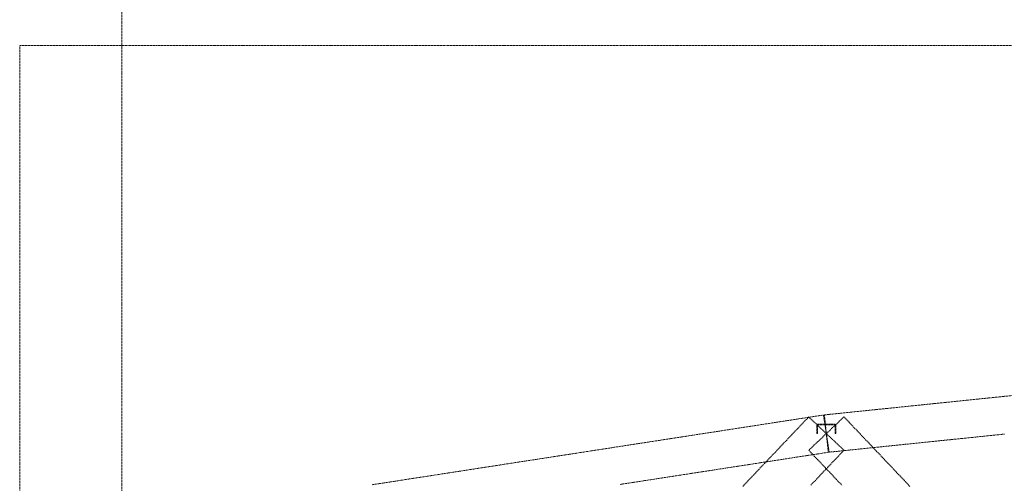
# Model space of a CAD drawing. Header units: millimetres. Extents: x -176817 to 571382, y -58489 to 156123.
# Tile 172 of 256: x 137759 to 144048, y -15640 to -12677. Entities that reach past the tile are written whole.
import ezdxf

# ---------------------------------------------------------------- set-up
doc = ezdxf.new("R2010")
doc.units = ezdxf.units.MM
doc.header["$LTSCALE"] = 0.2
doc.linetypes.add('HIDDEN', pattern=[9.525, 6.35, -3.175])
doc.layers.add('-AAA Podkład', color=252, linetype='Continuous', lineweight=13)
doc.layers.add('-AAA Wymiar', color=1, linetype='Continuous', lineweight=18)

# ---------------------------------------------------------------- blocks, each defined once
blk = doc.blocks.new('Podkład rev.B')
at = {"layer": '-AAA Podkład', "linetype": 'HIDDEN', "ltscale": 5}
blk.add_line((-650, 2544.3, 0), (-650, -48454.9, 0), dxfattribs=at)
at = {"layer": '-AAA Podkład', "linetype": 'HIDDEN', "ltscale": 5, "elevation": 0}
blk.add_lwpolyline([(36922.7, -30525.7), (-1301.7, -30525.7), (-1301.7, -37915.8), (36922.7, -37915.8)], close=True, dxfattribs=at)
at = {"layer": '-AAA Podkład', "linetype": 'HIDDEN', "ltscale": 5}
for points in [[(5033, -32763.1), (4962.7, -32770.3), (4892.4, -32777.6), (4822.1, -32784.8), (4751.8, -32792.1), (4681.4, -32799.3), (4611.1, -32806.6), (4540.8, -32813.8), (4470.5, -32821.1), (4400.2, -32828.3), (4329.9, -32835.6), (4259.6, -32842.8), (4189.3, -32850), (4118.9, -32857.3), (4048.6, -32864.5), (3978.3, -32871.8), (3908, -32879), (3837.7, -32886.3), (3843.8, -32946), (3850, -33005.7), (3856.2, -33065.3), (3862.3, -33125), (3932.6, -33117.8), (4002.9, -33110.5), (4073.2, -33103.3), (4143.6, -33096), (4213.9, -33088.8), (4284.2, -33081.5), (4354.5, -33074.3), (4424.8, -33067), (4495.1, -33059.8), (4565.4, -33052.6), (4635.7, -33045.3), (4706.1, -33038.1), (4776.4, -33030.8), (4846.7, -33023.6), (4917, -33016.3), (4987.3, -33009.1)], [(3868.3, -33124.2), (3859.2, -33064.9), (3850, -33005.7), (3840.8, -32946.4), (3831.7, -32887.1), (3761.4, -32897.9), (3691, -32908.8), (3620.7, -32919.7), (3550.4, -32930.5), (3480.1, -32941.4), (3409.8, -32952.3), (3339.5, -32963.1), (3269.2, -32974), (3198.9, -32984.9), (3128.5, -32995.7), (3058.2, -33006.6), (2987.9, -33017.5), (2917.6, -33028.3), (2847.3, -33039.2), (2777, -33050.1), (2706.7, -33060.9), (2636.4, -33071.8), (2566, -33082.7), (2495.7, -33093.5), (2425.4, -33104.4), (2355.1, -33115.3), (2284.8, -33126.1), (2214.5, -33137), (2144.2, -33147.9), (2073.9, -33158.7), (2003.5, -33169.6), (1933.2, -33180.5), (1862.9, -33191.3), (1792.6, -33202.2), (1722.3, -33213.1), (1652, -33223.9), (1581.7, -33234.8), (1511.4, -33245.7), (1441, -33256.5), (1370.7, -33267.4), (1300.4, -33278.3), (1230.1, -33289.1), (1159.8, -33300), (1089.5, -33310.9), (1019.2, -33321.7), (948.9, -33332.6)], [(2532.4, -33330.7), (2602.7, -33319.9), (2673, -33309), (2743.3, -33298.1), (2813.6, -33287.3), (2884, -33276.4), (2954.3, -33265.5), (3024.6, -33254.7), (3094.9, -33243.8), (3165.2, -33232.9), (3235.5, -33222), (3305.8, -33211.2), (3376.1, -33200.3), (3446.5, -33189.4), (3516.8, -33178.6), (3587.1, -33167.7), (3657.4, -33156.8), (3727.7, -33146), (3798, -33135.1), (3868.3, -33124.2)], [(3962.5, -33112.3), (3906.2, -33059), (3850, -33005.7), (3793.8, -32952.3), (3737.5, -32899), (3702.4, -32936), (3667.2, -32973.1), (3632.1, -33010.2), (3596.9, -33047.2), (3561.8, -33084.3), (3526.6, -33121.3), (3491.5, -33158.4), (3456.3, -33195.5), (3421.1, -33232.5), (3386, -33269.6), (3350.8, -33306.6), (3315.7, -33343.7)], [(3751.5, -33334.7), (3786.7, -33297.6), (3821.8, -33260.6), (3857, -33223.5), (3892.1, -33186.4), (3927.3, -33149.4), (3962.5, -33112.3)], [(4384.3, -33343.7), (4349.2, -33306.6), (4314, -33269.6), (4278.9, -33232.5), (4243.7, -33195.5), (4208.5, -33158.4), (4173.4, -33121.3), (4138.2, -33084.3), (4103.1, -33047.2), (4067.9, -33010.2), (4032.8, -32973.1), (3997.6, -32936), (3962.5, -32899), (3906.2, -32952.3), (3850, -33005.7), (3793.8, -33059), (3737.5, -33112.3), (3772.7, -33149.4), (3807.9, -33186.4), (3843, -33223.5), (3878.2, -33260.6), (3913.3, -33297.6), (3948.5, -33334.7)], [(3790, -32953.5), (3790, -33005.7), (3794, -33005.7), (3794, -32953.5), (3794, -32953.4), (3794, -32953.3), (3794, -32953.2), (3794, -32953.1), (3794, -32953), (3794, -32952.9), (3794.1, -32952.8), (3794.1, -32952.7), (3794.1, -32952.6), (3794.1, -32952.5), (3794.1, -32952.4), (3794.2, -32952.3), (3794.2, -32952.2), (3794.2, -32952.1), (3794.3, -32952), (3794.3, -32952), (3794.3, -32951.9), (3794.4, -32951.8), (3794.4, -32951.7), (3794.5, -32951.6), (3794.5, -32951.5), (3794.6, -32951.4), (3794.6, -32951.3), (3794.7, -32951.3), (3794.7, -32951.2), (3794.8, -32951.1), (3794.8, -32951), (3794.9, -32950.9), (3795, -32950.9), (3795, -32950.8), (3795.1, -32950.7), (3795.2, -32950.7), (3795.2, -32950.6), (3795.3, -32950.5), (3795.4, -32950.5), (3795.5, -32950.4), (3795.5, -32950.3), (3795.6, -32950.3), (3795.7, -32950.2), (3795.8, -32950.2), (3795.9, -32950.1), (3795.9, -32950.1), (3796, -32950), (3796.1, -32950), (3796.2, -32949.9), (3796.3, -32949.9), (3796.4, -32949.8), (3796.5, -32949.8), (3796.6, -32949.7), (3796.7, -32949.7), (3796.7, -32949.7), (3796.8, -32949.7), (3796.9, -32949.6), (3797, -32949.6), (3797.1, -32949.6), (3797.2, -32949.6), (3797.3, -32949.5), (3797.4, -32949.5), (3797.5, -32949.5), (3797.6, -32949.5), (3797.7, -32949.5), (3797.8, -32949.5), (3797.9, -32949.5), (3798, -32949.5), (3850, -32949.5), (3902, -32949.5), (3902.1, -32949.5), (3902.2, -32949.5), (3902.3, -32949.5), (3902.4, -32949.5), (3902.5, -32949.5), (3902.6, -32949.5), (3902.7, -32949.5), (3902.8, -32949.6), (3902.9, -32949.6), (3903, -32949.6), (3903.1, -32949.6), (3903.2, -32949.7), (3903.3, -32949.7), (3903.3, -32949.7), (3903.4, -32949.7), (3903.5, -32949.8), (3903.6, -32949.8), (3903.7, -32949.9), (3903.8, -32949.9), (3903.9, -32950), (3904, -32950), (3904.1, -32950.1), (3904.1, -32950.1), (3904.2, -32950.2), (3904.3, -32950.2), (3904.4, -32950.3), (3904.5, -32950.3), (3904.5, -32950.4), (3904.6, -32950.5), (3904.7, -32950.5), (3904.8, -32950.6), (3904.8, -32950.7), (3904.9, -32950.7), (3905, -32950.8), (3905, -32950.9), (3905.1, -32950.9), (3905.2, -32951), (3905.2, -32951.1), (3905.3, -32951.2), (3905.3, -32951.3), (3905.4, -32951.3), (3905.4, -32951.4), (3905.5, -32951.5), (3905.5, -32951.6), (3905.6, -32951.7), (3905.6, -32951.8), (3905.7, -32951.9), (3905.7, -32952), (3905.7, -32952), (3905.8, -32952.1), (3905.8, -32952.2), (3905.8, -32952.3), (3905.9, -32952.4), (3905.9, -32952.5), (3905.9, -32952.6), (3905.9, -32952.7), (3905.9, -32952.8), (3906, -32952.9), (3906, -32953), (3906, -32953.1), (3906, -32953.2), (3906, -32953.3), (3906, -32953.4), (3906, -32953.5), (3906, -33005.7), (3910, -33005.7), (3910, -32953.5), (3910, -32953.3), (3910, -32953.1), (3910, -32952.9), (3910, -32952.7), (3909.9, -32952.5), (3909.9, -32952.3), (3909.9, -32952.1), (3909.8, -32951.9), (3909.8, -32951.7), (3909.8, -32951.5), (3909.7, -32951.4), (3909.7, -32951.2), (3909.6, -32951), (3909.5, -32950.8), (3909.5, -32950.6), (3909.4, -32950.4), (3909.3, -32950.2), (3909.2, -32950.1), (3909.1, -32949.9), (3909.1, -32949.7), (3909, -32949.5), (3908.9, -32949.4), (3908.8, -32949.2), (3908.7, -32949), (3908.5, -32948.9), (3908.4, -32948.7), (3908.3, -32948.6), (3908.2, -32948.4), (3908.1, -32948.3), (3907.9, -32948.1), (3907.8, -32948), (3907.7, -32947.8), (3907.5, -32947.7), (3907.4, -32947.5), (3907.2, -32947.4), (3907.1, -32947.3), (3906.9, -32947.2), (3906.8, -32947), (3906.6, -32946.9), (3906.4, -32946.8), (3906.3, -32946.7), (3906.1, -32946.6), (3905.9, -32946.5), (3905.8, -32946.4), (3905.6, -32946.3), (3905.4, -32946.2), (3905.2, -32946.2), (3905.1, -32946.1), (3904.9, -32946), (3904.7, -32945.9), (3904.5, -32945.9), (3904.3, -32945.8), (3904.1, -32945.8), (3903.9, -32945.7), (3903.8, -32945.7), (3903.6, -32945.6), (3903.4, -32945.6), (3903.2, -32945.6), (3903, -32945.5), (3902.8, -32945.5), (3902.6, -32945.5), (3902.4, -32945.5), (3902.2, -32945.5), (3902, -32945.5), (3850, -32945.5), (3798, -32945.5), (3797.8, -32945.5), (3797.6, -32945.5), (3797.4, -32945.5), (3797.2, -32945.5), (3797, -32945.5), (3796.8, -32945.6), (3796.6, -32945.6), (3796.4, -32945.6), (3796.2, -32945.7), (3796.1, -32945.7), (3795.9, -32945.8), (3795.7, -32945.8), (3795.5, -32945.9), (3795.3, -32945.9), (3795.1, -32946), (3794.9, -32946.1), (3794.8, -32946.2), (3794.6, -32946.2), (3794.4, -32946.3), (3794.2, -32946.4), (3794.1, -32946.5), (3793.9, -32946.6), (3793.7, -32946.7), (3793.6, -32946.8), (3793.4, -32946.9), (3793.2, -32947), (3793.1, -32947.2), (3792.9, -32947.3), (3792.8, -32947.4), (3792.6, -32947.5), (3792.5, -32947.7), (3792.3, -32947.8), (3792.2, -32948), (3792.1, -32948.1), (3791.9, -32948.3), (3791.8, -32948.4), (3791.7, -32948.6), (3791.6, -32948.7), (3791.5, -32948.9), (3791.3, -32949), (3791.2, -32949.2), (3791.1, -32949.4), (3791, -32949.5), (3790.9, -32949.7), (3790.9, -32949.9), (3790.8, -32950.1), (3790.7, -32950.2), (3790.6, -32950.4), (3790.5, -32950.6), (3790.5, -32950.8), (3790.4, -32951), (3790.3, -32951.2), (3790.3, -32951.4), (3790.2, -32951.5), (3790.2, -32951.7), (3790.2, -32951.9), (3790.1, -32952.1), (3790.1, -32952.3), (3790.1, -32952.5), (3790, -32952.7), (3790, -32952.9), (3790, -32953.1), (3790, -32953.3), (3790, -32953.5)]]:
    blk.add_lwpolyline(points, dxfattribs=at)

msp = doc.modelspace()

# ---------------------------------------------------------------- block references
at = {"layer": '-AAA Wymiar'}
msp.add_blockref('Podkład rev.B', (139060.9118, 17683.4632, 0), dxfattribs=at)

doc.saveas('drawing.dxf')
